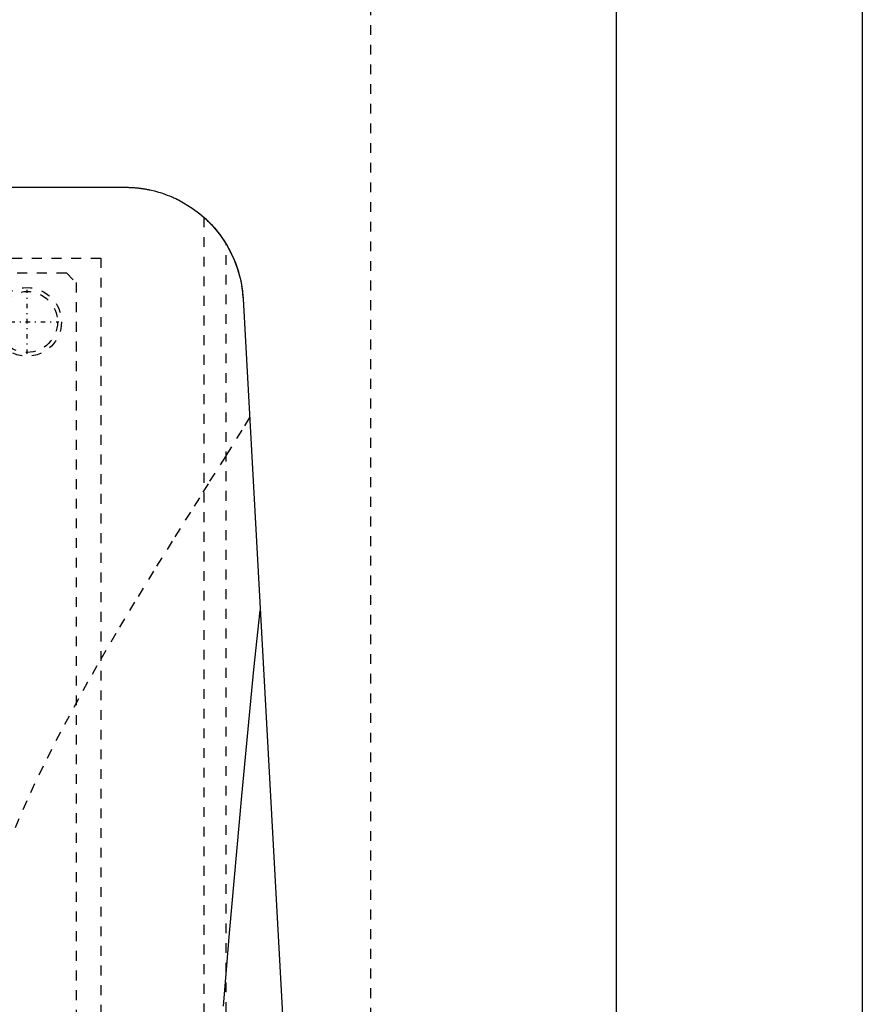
# Model space of a CAD drawing. Extents: x -125 to 125, y -92 to 634.
# Tile 8 of 9: x 39 to 125, y 235 to 336. Entities that reach past the tile are written whole.
import ezdxf

# ---------------------------------------------------------------- set-up
doc = ezdxf.new("R2010")
doc.units = 0
doc.linetypes.add('CENTER', pattern=[1.5, 0.45, -0.5, 0.05, -0.5])
doc.linetypes.add('DASHED', pattern=[2, 1, -1])
for name, color, linetype in [('AM_0', 7, 'CONTINUOUS'), ('AM_3', 7, 'DASHED'), ('AM_7', 7, 'CENTER')]:
    doc.layers.add(name, color=color, linetype=linetype)

msp = doc.modelspace()

# ---------------------------------------------------------------- linework, layer by layer
at = {"layer": 'AM_0', "color": 7, "linetype": 'CONTINUOUS'}
for p, q in [((125, 383), (125, 53)), ((100, 25), (100, 363)), ((30.5, 318.5), (50, 318.5)), ((61.98, 307.16), (72.48, 116.6))]:
    msp.add_line(p, q, dxfattribs=at)
for points in [[(50, 318.5, 0), (50.04, 318.5, 0), (50.12, 318.5, 0), (50.2, 318.5, 0), (50.24, 318.5, 0), (50.28, 318.5, 0), (50.36, 318.49, 0), (50.44, 318.49, 0), (50.52, 318.49, 0), (50.6, 318.48, 0), (50.68, 318.48, 0), (50.72, 318.48, 0), (50.76, 318.48, 0), (50.83, 318.47, 0), (50.91, 318.47, 0), (50.99, 318.46, 0), (51.06, 318.45, 0), (51.14, 318.45, 0), (51.18, 318.44, 0), (51.21, 318.44, 0), (51.29, 318.43, 0), (51.36, 318.42, 0), (51.4, 318.42, 0), (51.43, 318.41, 0), (51.5, 318.41, 0), (51.57, 318.4, 0), (51.61, 318.39, 0), (51.64, 318.39, 0), (51.71, 318.38, 0), (51.78, 318.37, 0), (51.84, 318.36, 0), (51.91, 318.35, 0), (51.97, 318.34, 0), (52, 318.33, 0), (52.03, 318.33, 0), (52.09, 318.32, 0), (52.15, 318.31, 0), (52.21, 318.29, 0), (52.27, 318.28, 0), (52.33, 318.27, 0), (52.36, 318.27, 0), (52.38, 318.26, 0), (52.44, 318.25, 0), (52.49, 318.24, 0), (52.67, 318.2, 0), (52.97, 318.13, 0), (53.26, 318.05, 0), (53.39, 318.01, 0), (53.53, 317.97, 0), (53.79, 317.89, 0), (54.03, 317.8, 0), (54.27, 317.71, 0), (54.5, 317.63, 0), (54.72, 317.53, 0), (54.82, 317.49, 0), (54.93, 317.44, 0), (55.13, 317.35, 0), (55.32, 317.26, 0), (55.41, 317.21, 0), (55.93, 316.93, 0), (56.8, 316.39, 0), (57.57, 315.81, 0), (58.25, 315.21, 0), (58.86, 314.59, 0), (59.41, 313.95, 0), (59.66, 313.62, 0), (59.9, 313.28, 0), (60.33, 312.6, 0), (60.71, 311.91, 0), (61.04, 311.19, 0), (61.32, 310.47, 0), (61.55, 309.74, 0), (61.65, 309.37, 0), (61.74, 309.01, 0), (61.87, 308.27, 0), (61.96, 307.53, 0), (61.98, 307.16, 0)], [(58, 315.44, 0), (58, 315.44, 0), (58.02, 315.43, 0), (58.05, 315.4, 0), (58.08, 315.37, 0), (58.11, 315.35, 0), (58.18, 315.28, 0), (58.26, 315.2, 0), (58.37, 315.1, 0), (58.49, 314.99, 0), (58.62, 314.85, 0), (58.69, 314.78, 0), (58.76, 314.7, 0), (58.91, 314.54, 0), (59.07, 314.36, 0), (59.24, 314.16, 0), (59.42, 313.93, 0), (59.61, 313.69, 0), (59.71, 313.56, 0), (59.8, 313.42, 0), (59.99, 313.14, 0), (60.18, 312.86, 0), (60.27, 312.71, 0)], [(60.27, 312.71, 0), (60.35, 312.57, 0), (60.51, 312.29, 0), (60.66, 312, 0), (60.74, 311.86, 0), (60.81, 311.71, 0), (60.95, 311.41, 0), (61.08, 311.11, 0), (61.2, 310.81, 0), (61.31, 310.51, 0), (61.42, 310.2, 0), (61.47, 310.04, 0), (61.51, 309.89, 0), (61.6, 309.57, 0), (61.68, 309.26, 0), (61.75, 308.94, 0), (61.81, 308.62, 0), (61.86, 308.3, 0), (61.89, 308.13, 0), (61.91, 307.97, 0), (61.94, 307.65, 0), (61.97, 307.32, 0), (61.98, 307.16, 0)], [(60, 235.17, 0), (60.6, 242.59, 0), (61.84, 256.58, 0), (63.09, 269.45, 0), (63.73, 275.44, 0)]]:
    msp.add_polyline3d(points, dxfattribs=at)
at = {"layer": 'AM_3', "color": 6, "linetype": 'DASHED'}
for p, q in [((75, 68), (75, 380)), ((58, 315.44), (58, 116.6)), ((60.27, 116.6), (60.27, 312.71)), ((-47.5, 311.3), (47.5, 311.3)), ((47.5, 311.3), (47.5, 218.3)), ((-43, 309.8), (44, 309.8)), ((44, 309.8), (45, 308.8)), ((45, 308.8), (45, 221.8))]:
    msp.add_line(p, q, dxfattribs=at)
msp.add_polyline3d([(62.65, 295.09, 0), (61.85, 293.79, 0), (60.18, 291.12, 0), (58.43, 288.34, 0), (57.54, 286.91, 0), (56.63, 285.46, 0), (54.77, 282.49, 0), (52.87, 279.43, 0), (50.95, 276.3, 0), (49.03, 273.09, 0), (47.11, 269.81, 0), (46.16, 268.14, 0), (45.23, 266.46, 0), (43.39, 263.06, 0), (41.63, 259.6, 0), (39.96, 256.08, 0), (38.42, 252.5, 0)], dxfattribs=at)
for radius in [3.5, 3.1]:
    msp.add_circle((40, 304.8), radius, dxfattribs=at)
at = {"layer": 'AM_7', "color": 4, "linetype": 'CENTER'}
for p, q in [((40, 301.55), (40, 308.05)), ((36.75, 304.8), (43.25, 304.8))]:
    msp.add_line(p, q, dxfattribs=at)

doc.saveas('drawing.dxf')
